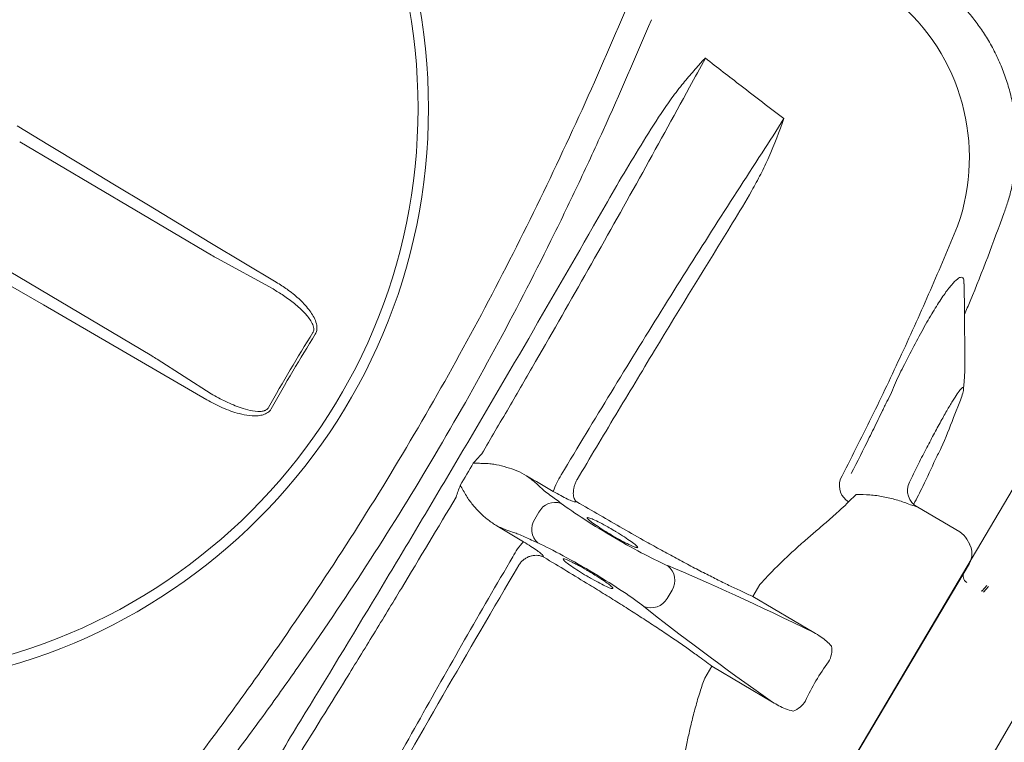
# Model space of a CAD drawing. Header units: millimetres. Extents: x -750 to 72845, y -24282 to 18874.
# Tile 114 of 154: x 64827 to 65087, y 13559 to 13750. Entities that reach past the tile are written whole.
import ezdxf

# ---------------------------------------------------------------- set-up
doc = ezdxf.new("R2010")
doc.units = ezdxf.units.MM
doc.header["$MEASUREMENT"] = 0
doc.linetypes.add('HIDDENX2', pattern=[0.75, 0.5, -0.25])
doc.layers.add('IRISH HOUSE_HYD AIRPORT_DRAINAGE LAYOUT 1$0$GREY SCALE', color=8, linetype='Continuous')
for name, color, linetype, lineweight in [('IRISH HOUSE_HYD AIRPORT_DRAINAGE LAYOUT 1$0$GREYSCALE', 8, 'Continuous', 0), ('M-MEP-ELLG-CABLE', 146, 'HIDDENX2', 20), ('M-MEP-ELPR-EQUIP', 6, 'Continuous', 20)]:
    doc.layers.add(name, color=color, linetype=linetype, lineweight=lineweight)

# ---------------------------------------------------------------- blocks, each defined once
blk = doc.blocks.new('IRISH HOUSE_HYD AIRPORT_DRAINAGE LAYOUT 1$0$FLOOR PLAN')
at = {"layer": 'IRISH HOUSE_HYD AIRPORT_DRAINAGE LAYOUT 1$0$GREYSCALE', "color": 8, "lineweight": 0}
for p, q in [((15516.93, 14300.95), (14942.57, 13313.28)), ((15165.22, 13754.86, -57105.36), (14935.54, 13366.63, -57105.36)), ((14834.8, 13716.58, -57105.4), (14826.25, 13721.77, -57105.4)), ((14877.48, 13687.63, -57105.4), (14826.89, 13717.56, -57105.4)), ((14843.35, 13711.4, -57105.4), (14834.8, 13716.58, -57105.4)), ((14851.89, 13706.22, -57105.4), (14843.35, 13711.4, -57105.4)), ((14860.44, 13701.06, -57105.4), (14851.89, 13706.22, -57105.4)), ((14868.98, 13695.9, -57105.4), (14860.44, 13701.06, -57105.4)), ((15086.62, 13698.91, -57105.4), (15086.62, 13698.91, -57105.4)), ((14877.52, 13690.76, -57105.4), (14868.98, 13695.9, -57105.4)), ((14811.17, 13690.99, -57105.4), (14861.76, 13661.06, -57105.4)), ((14886.06, 13685.63, -57105.4), (14877.52, 13690.76, -57105.4)), ((14893.75, 13678.72, -57105.4), (14878.9, 13686.82, -57105.4)), ((14894.6, 13680.5, -57105.4), (14886.06, 13685.63, -57105.4)), ((14824.5, 13679.54, -57105.4), (14833.15, 13674.54, -57105.4)), ((14833.15, 13674.54, -57105.4), (14841.79, 13669.54, -57105.4)), ((14841.79, 13669.54, -57105.4), (14850.42, 13664.53, -57105.4)), ((14850.42, 13664.53, -57105.4), (14859.04, 13659.52, -57105.4)), ((14859.04, 13659.52, -57105.4), (14867.65, 13654.51, -57105.4)), ((14863.16, 13660.21, -57105.4), (14877.41, 13651.09, -57105.4)), ((14867.65, 13654.51, -57105.4), (14876.25, 13649.5, -57105.4)), ((15075.14, 13649.36, -57105.4), (15073.29, 13644.77, -57105.4)), ((15075.14, 13649.36, -57105.4), (15075.26, 13649.73, -57105.4)), ((15061.67, 13627.75, -57105.4), (15061.93, 13628.27, -57105.4)), ((15045.63, 13622.53, -57105.4), (15047.66, 13624.49, -57105.4)), ((14973.46, 13622.51, -57105.4), (14973.88, 13622.52, -57105.4)), ((15063.86, 13621.17, -57105.4), (15074.95, 13614.6, -57105.4)), ((14963.88, 13619.82, -57105.4), (14962.8, 13617.99, -57105.4)), ((15076.81, 13612.68, -57105.4), (15077.58, 13611.25, -57105.4)), ((14989.35, 13610.59, -57105.4), (14989.36, 13610.59, -57105.4)), ((14965.24, 13607.93, -57105.4), (14965.05, 13608.3, -57105.4)), ((15029.34, 13524.92, -57105.4), (15077.49, 13606.31, -57105.4)), ((15022.23, 13600.7, -57105.4), (15020.38, 13597.56, -57105.4)), ((15082.08, 13600.47, -57105.4), (15080.88, 13599.08, -57105.4)), ((15081.19, 13598.69, -57105.4), (15082.51, 13600.23, -57105.4)), ((15082.08, 13600.47, -57105.4), (15082.09, 13600.48, -57105.4)), ((14999.04, 13599.23, -57105.4), (14997.77, 13597.08, -57105.4)), ((15020.38, 13597.56, -57105.4), (15036.44, 13588.06, -57105.4)), ((15009.51, 13579.19, -57105.4), (15007.65, 13576.05, -57105.4)), ((15025.57, 13569.69, -57105.4), (15009.51, 13579.19, -57105.4))]:
    blk.add_line(p, q, dxfattribs=at)
for radius in [153.13, 150.36]:
    blk.add_circle((14781.64, 13726.39, -57105.4), radius, dxfattribs=at)
for centre, radius, start, end in [((21130.68, 10361.07), 7752.88, 141.708854, 166.516628), ((21130.68, 10361.07), 7602.52, 141.773276, 166.244763), ((15023.46, 13713.41, -57105.4), 54.05, 340.4634, 50.3316), ((15340.51, 13395.77, -57105.4), 513.8, 148.1108, 150.6725), ((15340.43, 13395.82, -57105.4), 512.94, 148.1109, 150.6724), ((14985.39, 13619.41, -57105.4), 18.66, 146.6186, 161.5725), ((15048.36, 13626.93, -57105.4), 5.18, 163.583, 238.2068), ((15066.09, 13625.56, -57105.4), 4.93, 153.7035, 243.1137), ((14968.19, 13617.54, -57105.4), 4.87, 70.9566, 151.9941), ((14966.87, 13615.32, -57105.4), 4.87, 146.7892, 227.8267), ((15072.4, 13610.29, -57105.4), 5.01, 28.4279, 59.3916), ((14973.49, 13599.35, -57105.4), 18.63, 137.1941, 152.1685), ((15073.17, 13608.87, -57105.4), 5.01, 329.3916, 28.4279), ((14994.84, 13601.83, -57105.4), 4.94, 328.2387, 51.4745), ((15077.85, 13602.99, -57105.4), 2, 149.3916, 239.3916), ((14993.47, 13599.51, -57105.4), 4.94, 247.3087, 330.5446), ((15080.71, 13599.26, -57105.4), 0.251, 238.4722, 319.3916), ((15034.76, 13583.49, -57105.4), 6.44, 330.4077, 8.5879), ((15028.76, 13573.36, -57105.4), 6.44, 290.1953, 328.3756)]:
    blk.add_arc(centre, radius, start, end, dxfattribs=at)
at = {"layer": 'IRISH HOUSE_HYD AIRPORT_DRAINAGE LAYOUT 1$0$GREYSCALE', "color": 8, "lineweight": 0, "ltscale": 0.25}
for centre, radius, start, end in [((21162.38, 10254.78), 7836.99, 141.329977, 165.793479), ((21207.44, 10240.08), 7731.89, 141.956801, 165.483737)]:
    blk.add_arc(centre, radius, start, end, dxfattribs=at)
at = {"layer": 'IRISH HOUSE_HYD AIRPORT_DRAINAGE LAYOUT 1$0$GREYSCALE', "color": 8, "lineweight": 0, "extrusion": (0, 0, -1)}
for centre, major_axis, ratio, start_param, end_param in [((14876.95, 13688.46, -57105.4), (4.27, -2.62), 0.086139, 1.045879, 1.394945), ((14860.79, 13661.13, -57105.4), (4.35, -2.49), 0.086139, 4.88824, 5.237306), ((14976.9, 13619.38, -57105.4), (12.94, -7.66), 0.087489, 2.411328, 2.834153), ((14887.45, 13663.26, -57105.4), (101.81, -60.23), 0.087489, 5.55292, 5.600646), ((14983.73, 13615.17, -57105.4), (17.26, -10.21), 0.087489, 0.555229, 2.459054), ((14969.45, 13606.79, -57105.4), (12.94, -7.66), 0.087489, 3.449035, 3.871858), ((14887.92, 13664.07, -57105.4), (101.81, -60.23), 0.087489, 0.682539, 0.730265), ((14976.43, 13602.83, -57105.4), (17.26, -10.21), 0.087489, 3.824132, 5.727956), ((15167.11, 13492.8, -57105.4), (205.71, -121.7), 0.087489, 3.696821, 3.973461), ((15171.98, 13501.03, -57105.4), (205.71, -121.7), 0.087489, 2.309725, 2.586364)]:
    blk.add_ellipse(centre, major_axis=major_axis, ratio=ratio, start_param=start_param, end_param=end_param, dxfattribs=at)
at = {"layer": 'IRISH HOUSE_HYD AIRPORT_DRAINAGE LAYOUT 1$0$GREYSCALE', "color": 8, "lineweight": 0}
for points, knots in [([(15070.01, 13758.64, -57105.4), (15070.82, 13757.98, -57105.4), (15072.64, 13756.5, -57105.4), (15075.23, 13753.95, -57105.4), (15077.8, 13751.07, -57105.4), (15080.16, 13747.99, -57105.4), (15082.37, 13744.64, -57105.4), (15084.36, 13741.03, -57105.4), (15086.11, 13737.18, -57105.4), (15087.52, 13733.25, -57105.4), (15088.62, 13729.27, -57105.4), (15089.39, 13725.27, -57105.4), (15089.85, 13721.27, -57105.4), (15090.01, 13717.29, -57105.4), (15089.87, 13713.36, -57105.4), (15089.45, 13709.49, -57105.4), (15088.75, 13705.71, -57105.4), (15087.85, 13702.17, -57105.4), (15087.06, 13699.93, -57105.4), (15086.69, 13698.88, -57105.4)], [0, 0, 0, 0, 0.047522, 0.105774, 0.164129, 0.222565, 0.281067, 0.345588, 0.409388, 0.472348, 0.534521, 0.59595, 0.656664, 0.716682, 0.776014, 0.834663, 0.892623, 0.94988, 1, 1, 1, 1]), ([(14987.26, 13753.43, -57105.4), (14983.14, 13743.65, -57105.4), (14978.88, 13733.91, -57105.4), (14970.03, 13714.52, -57105.4), (14965.45, 13704.86, -57105.4), (14955.92, 13685.66, -57105.4), (14950.98, 13676.13, -57105.4), (14940.74, 13657.24, -57105.4), (14935.45, 13647.89, -57105.4), (14924.5, 13629.38, -57105.4), (14918.84, 13620.22, -57105.4), (14907.23, 13602.17, -57105.4), (14901.26, 13593.27, -57105.4), (14892.09, 13580.09, -57105.4), (14889, 13575.72, -57105.4), (14882.74, 13567.05, -57105.4), (14879.59, 13562.74, -57105.4), (14870.02, 13549.91, -57105.4), (14863.54, 13541.49, -57105.4), (14856.95, 13533.17, -57105.4)], [0, 0, 0, 0, 0.125, 0.125, 0.25, 0.25, 0.375, 0.375, 0.5, 0.5, 0.625, 0.625, 0.75, 0.75, 0.8125, 0.8125, 0.875, 0.875, 1, 1, 1, 1]), ([(14863.2, 13529.38, -57105.4), (14869.81, 13537.69, -57105.4), (14876.32, 13546.11, -57105.4), (14885.91, 13558.93, -57105.4), (14889.08, 13563.23, -57105.4), (14895.35, 13571.9, -57105.4), (14898.45, 13576.26, -57105.4), (14907.66, 13589.46, -57105.4), (14913.64, 13598.36, -57105.4), (14925.27, 13616.41, -57105.4), (14930.93, 13625.56, -57105.4), (14941.89, 13644.08, -57105.4), (14947.19, 13653.46, -57105.4), (14957.41, 13672.35, -57105.4), (14962.33, 13681.88, -57105.4), (14969.46, 13696.29, -57105.4), (14971.79, 13701.11, -57105.4), (14976.37, 13710.78, -57105.4), (14978.62, 13715.64, -57105.4), (14985.24, 13730.22, -57105.4), (14989.48, 13739.98, -57105.4), (14993.59, 13749.78, -57105.4)], [0, 0, 0, 0, 0.125, 0.125, 0.1875, 0.1875, 0.25, 0.25, 0.375, 0.375, 0.5, 0.5, 0.625, 0.625, 0.75, 0.75, 0.8125, 0.8125, 0.875, 0.875, 1, 1, 1, 1]), ([(15007.66, 13739.49, -57105.4), (15007.6, 13739.43, -57105.4), (15007.53, 13739.36, -57105.4), (15007.41, 13739.23, -57105.4), (15007.35, 13739.17, -57105.4), (15007.17, 13738.97, -57105.4), (15007.05, 13738.84, -57105.4), (15006.69, 13738.44, -57105.4), (15006.46, 13738.17, -57105.4), (15005.75, 13737.36, -57105.4), (15005.28, 13736.83, -57105.4), (15003.87, 13735.21, -57105.4), (15002.94, 13734.12, -57105.4), (15002.02, 13733.03, -57105.4)], [0, 0, 0, 0, 0.03125, 0.03125, 0.0625, 0.0625, 0.125, 0.125, 0.25, 0.25, 0.5, 0.5, 1, 1, 1, 1]), ([(14948.81, 13635.18, -57105.4), (14951.19, 13639.24, -57105.4), (14953.57, 13643.3, -57105.4), (14958.31, 13651.42, -57105.4), (14960.67, 13655.48, -57105.4), (14967.7, 13667.66, -57105.4), (14972.33, 13675.75, -57105.4), (14986.05, 13699.96, -57105.4), (14994.97, 13716.01, -57105.4), (15003.66, 13731.98, -57105.4)], [0, 0, 0, 0, 0.125, 0.125, 0.25, 0.25, 0.5, 0.5, 1, 1, 1, 1]), ([(15002.02, 13733.03, -57105.4), (15001.48, 13732.4, -57105.4), (15000.97, 13731.75, -57105.4), (14999.97, 13730.44, -57105.4), (14999.48, 13729.78, -57105.4), (14998.03, 13727.78, -57105.4), (14997.1, 13726.42, -57105.4), (14994.35, 13722.31, -57105.4), (14992.58, 13719.52, -57105.4), (14989.12, 13713.89, -57105.4), (14987.41, 13711.05, -57105.4), (14984.05, 13705.34, -57105.4), (14982.39, 13702.47, -57105.4), (14980.74, 13699.58, -57105.4)], [0, 0, 0, 0, 0.0625, 0.0625, 0.125, 0.125, 0.25, 0.25, 0.5, 0.5, 0.75, 0.75, 1, 1, 1, 1]), ([(15022.81, 13714.65, -57105.4), (15018.37, 13707.84, -57105.4), (15013.93, 13700.95, -57105.4), (15005.05, 13687.02, -57105.4), (15000.62, 13679.99, -57105.4), (14991.77, 13665.8, -57105.4), (14987.34, 13658.62, -57105.4), (14978.54, 13644.2, -57105.4), (14974.16, 13636.96, -57105.4), (14969.81, 13629.68, -57105.4)], [0, 0, 0, 0, 0.25, 0.25, 0.5, 0.5, 0.75, 0.75, 1, 1, 1, 1]), ([(15015.02, 13696.14, -57105.4), (15016.75, 13698.95, -57105.4), (15018.45, 13701.79, -57105.4), (15020.89, 13706.1, -57105.4), (15021.68, 13707.55, -57105.4), (15022.82, 13709.74, -57105.4), (15023.19, 13710.48, -57105.4), (15023.91, 13711.97, -57105.4), (15024.26, 13712.72, -57105.4), (15024.58, 13713.47, -57105.4)], [0, 0, 0, 0, 0.5, 0.5, 0.75, 0.75, 0.875, 0.875, 1, 1, 1, 1]), ([(14980.74, 13699.58, -57105.4), (14974.29, 13688.28, -57105.4), (14967.77, 13676.98, -57105.4), (14954.64, 13654.4, -57105.4), (14948.03, 13643.12, -57105.4), (14938.04, 13626.23, -57105.4), (14934.69, 13620.61, -57105.4), (14927.99, 13609.38, -57105.4), (14924.64, 13603.78, -57105.4), (14914.54, 13587, -57105.4), (14907.78, 13575.86, -57105.4), (14900.98, 13564.76, -57105.4)], [0, 0, 0, 0, 0.25, 0.25, 0.5, 0.5, 0.625, 0.625, 0.75, 0.75, 1, 1, 1, 1]), ([(15086.67, 13698.89, -57105.4), (15083.81, 13691.05, -57105.4), (15080.51, 13682.02, -57105.4), (15076.71, 13673.19, -57105.4), (15076.21, 13672.02, -57105.4)], [0, 0, 0, 0, 0.868162, 1, 1, 1, 1]), ([(14973.99, 13628.44, -57105.4), (14977.37, 13634.13, -57105.4), (14980.77, 13639.81, -57105.4), (14987.58, 13651.15, -57105.4), (14990.99, 13656.81, -57105.4), (15001.25, 13673.74, -57105.4), (15008.12, 13684.96, -57105.4), (15015.02, 13696.14, -57105.4)], [0, 0, 0, 0, 0.25, 0.25, 0.5, 0.5, 1, 1, 1, 1]), ([(15043.39, 13628.4, -57105.4), (15046.18, 13633.89, -57105.4), (15051.78, 13644.87, -57105.4), (15059.7, 13661.54, -57105.4), (15067.29, 13678.36, -57105.4), (15072.03, 13689.67, -57105.4), (15074.39, 13695.33, -57105.4)], [0, 0, 0, 0, 0.249503, 0.499005, 0.749503, 1, 1, 1, 1]), ([(14904.9, 13666.8, -57105.4), (14905.05, 13667.1, -57105.4), (14905.34, 13667.7, -57105.4), (14905.37, 13668.96, -57105.4), (14904.83, 13670.95, -57105.4), (14903.16, 13673.51, -57105.4), (14900.57, 13676.23, -57105.4), (14897.63, 13678.58, -57105.4), (14895.56, 13679.89, -57105.4), (14894.6, 13680.5, -57105.4)], [0, 0, 0, 0, 0.053674, 0.107072, 0.201461, 0.385823, 0.599668, 0.814062, 1, 1, 1, 1]), ([(15055.71, 13648.99, -57105.4), (15055.71, 13648.99, -57105.4), (15056.63, 13650.55, -57105.4), (15057.92, 13654.03, -57105.4), (15060.54, 13659.13, -57105.4), (15063.2, 13664.41, -57105.4), (15065.97, 13669.43, -57105.4), (15068.55, 13673.81, -57105.4), (15070.86, 13677.34, -57105.4), (15072.84, 13679.96, -57105.4), (15074.41, 13681.54, -57105.4), (15075.51, 13681.96, -57105.4), (15076.08, 13681.5, -57105.4), (15076.08, 13680.45, -57105.4), (15076.08, 13680.07, -57105.4)], [0, 0, 0, 0, 0.000001, 0.077483, 0.156444, 0.251386, 0.349178, 0.444652, 0.543049, 0.640373, 0.740767, 0.840327, 0.943106, 1, 1, 1, 1]), ([(15076.14, 13680.04, -57105.4), (15076.15, 13678.52, -57105.4), (15076.18, 13674.98, -57105.4), (15076.23, 13669.11, -57105.4), (15076.31, 13662.13, -57105.4), (15076.37, 13657.18, -57105.4), (15075.99, 13652.55, -57105.4)], [0, 0, 0, 0, 0.179067, 0.418189, 0.690626, 1, 1, 1, 1]), ([(14893.75, 13678.72, -57105.4), (14894.67, 13678.16, -57105.4), (14896.62, 13676.97, -57105.4), (14899.44, 13674.88, -57105.4), (14902.01, 13672.58, -57105.4), (14903.74, 13670.47, -57105.4), (14904.47, 13668.87, -57105.4), (14904.54, 13667.95, -57105.4), (14904.41, 13667.46, -57105.4), (14904.29, 13667.26, -57105.4), (14904.26, 13667.2, -57105.4)], [0, 0, 0, 0, 0.19611, 0.418032, 0.642122, 0.825582, 0.912375, 0.957312, 0.988402, 1, 1, 1, 1]), ([(15061.93, 13628.27, -57105.4), (15062.65, 13629.71, -57105.4), (15064.1, 13632.66, -57105.4), (15066.26, 13636.86, -57105.4), (15068.34, 13640.8, -57105.4), (15070.25, 13644.31, -57105.4), (15071.98, 13647.35, -57105.4), (15073.44, 13649.77, -57105.4), (15074.61, 13651.55, -57105.4), (15075.45, 13652.6, -57105.4), (15075.93, 13652.93, -57105.4), (15076.05, 13652.48, -57105.4), (15075.82, 13651.36, -57105.4), (15075.37, 13650.03, -57105.4), (15075.14, 13649.36, -57105.4)], [0, 0, 0, 0, 0.0820775, 0.1665466, 0.2486247, 0.333071, 0.415408, 0.5001276, 0.5825184, 0.6672865, 0.7498339, 0.8347659, 0.9162327, 1, 1, 1, 1]), ([(14876.25, 13649.5, -57105.4), (14877.62, 13648.75, -57105.4), (14880.36, 13647.26, -57105.4), (14884.17, 13645.92, -57105.4), (14887.57, 13645.23, -57105.4), (14889.97, 13645.18, -57105.4), (14891.79, 13645.71, -57105.4), (14892.74, 13646.32, -57105.4), (14893.1, 13646.87, -57105.4), (14893.23, 13647.06, -57105.4)], [0, 0, 0, 0, 0.2549733, 0.5094959, 0.6555036, 0.8234143, 0.8930287, 0.9633452, 1, 1, 1, 1]), ([(14892.56, 13647.43, -57105.4), (14892.47, 13647.3, -57105.4), (14892.24, 13646.95, -57105.4), (14891.79, 13646.7, -57105.4), (14891.16, 13646.48, -57105.4), (14889.82, 13646.3, -57105.4), (14887.74, 13646.6, -57105.4), (14884.7, 13647.49, -57105.4), (14881.24, 13648.94, -57105.4), (14878.69, 13650.37, -57105.4), (14877.41, 13651.09, -57105.4)], [0, 0, 0, 0, 0.028874, 0.074198, 0.087541, 0.150828, 0.315881, 0.465459, 0.731192, 1, 1, 1, 1]), ([(15046.35, 13630.03, -57105.4), (15047.95, 13633.17, -57105.4), (15049.53, 13636.32, -57105.4), (15051.87, 13641.06, -57105.4), (15053.03, 13643.44, -57105.4), (15054.38, 13646.21, -57105.4), (15055.04, 13647.6, -57105.4), (15055.33, 13648.2, -57105.4), (15055.52, 13648.59, -57105.4), (15055.61, 13648.79, -57105.4), (15055.71, 13648.99, -57105.4)], [0, 0, 0, 0, 0.5, 0.5, 0.75, 0.875, 0.9375, 0.96875, 0.96875, 1, 1, 1, 1]), ([(15055.71, 13648.99, -57105.4), (15055.71, 13648.99, -57105.4), (15055.71, 13648.99, -57105.4), (15055.71, 13648.99, -57105.4), (15055.71, 13648.99, -57105.4), (15055.71, 13648.99, -57105.4)], [0, 0, 0, 0, 0.341802, 0.948176, 1, 1, 1, 1]), ([(15073.29, 13644.77, -57105.4), (15072.3, 13642.1, -57105.4), (15070.94, 13638.42, -57105.4), (15069.06, 13634.79, -57105.4), (15068.55, 13633.8, -57105.4)], [0, 0, 0, 0, 0.7275248, 1, 1, 1, 1]), ([(15068.54, 13633.8, -57105.4), (15067.46, 13631.4, -57105.4), (15065.67, 13627.38, -57105.4), (15063.63, 13623.48, -57105.4), (15062.82, 13621.92, -57105.4)], [0, 0, 0, 0, 0.598702, 1, 1, 1, 1]), ([(14949.84, 13632.68, -57105.4), (14949.29, 13632.69, -57105.4), (14948.75, 13632.7, -57105.4), (14947.68, 13632.73, -57105.4), (14947.14, 13632.75, -57105.4), (14946.6, 13632.77, -57105.4)], [0, 0, 0, 0, 0.5, 0.5, 1, 1, 1, 1]), ([(14949.84, 13632.68, -57105.4), (14950.32, 13632.67, -57105.4), (14950.8, 13632.62, -57105.4), (14951.75, 13632.5, -57105.4), (14952.22, 13632.42, -57105.4), (14953.62, 13632.14, -57105.4), (14954.54, 13631.92, -57105.4), (14956.35, 13631.38, -57105.4), (14957.24, 13631.07, -57105.4), (14958.98, 13630.35, -57105.4), (14959.82, 13629.92, -57105.4), (14960.63, 13629.42, -57105.4)], [0, 0, 0, 0, 0.125, 0.125, 0.25, 0.25, 0.5, 0.5, 0.75, 0.75, 1, 1, 1, 1]), ([(14964.36, 13626.33, -57105.4), (14964, 13626.71, -57105.4), (14963.5, 13627.16, -57105.4), (14962.57, 13627.93, -57105.4), (14962.22, 13628.21, -57105.4), (14961.47, 13628.79, -57105.4), (14961.06, 13629.1, -57105.4), (14960.63, 13629.42, -57105.4)], [0, 0, 0, 0, 0.5, 0.5, 0.75, 0.75, 1, 1, 1, 1]), ([(14973.85, 13628.2, -57105.4), (14973.71, 13627.91, -57105.4), (14973.58, 13627.61, -57105.4), (14973.35, 13627.02, -57105.4), (14973.26, 13626.72, -57105.4), (14973.11, 13626.14, -57105.4), (14973.06, 13625.85, -57105.4), (14972.99, 13625.29, -57105.4), (14972.98, 13625.02, -57105.4), (14972.99, 13624.51, -57105.4), (14973.01, 13624.27, -57105.4), (14973.1, 13623.82, -57105.4), (14973.16, 13623.61, -57105.4), (14973.31, 13623.23, -57105.4), (14973.4, 13623.06, -57105.4), (14973.56, 13622.83, -57105.4), (14973.62, 13622.76, -57105.4), (14973.74, 13622.63, -57105.4), (14973.81, 13622.57, -57105.4), (14973.88, 13622.52, -57105.4)], [0, 0, 0, 0, 0.125, 0.125, 0.25, 0.25, 0.375, 0.375, 0.5, 0.5, 0.625, 0.625, 0.75, 0.75, 0.875, 0.875, 0.9375, 0.9375, 1, 1, 1, 1]), ([(14944.77, 13624.11, -57105.4), (14944.5, 13624.58, -57105.4), (14944.22, 13625.05, -57105.4), (14943.68, 13625.98, -57105.4), (14943.4, 13626.44, -57105.4), (14943.13, 13626.9, -57105.4)], [0, 0, 0, 0, 0.5, 0.5, 1, 1, 1, 1]), ([(14883.62, 13529.08, -57105.4), (14893.42, 13544.37, -57105.4), (14903.21, 13559.94, -57105.4), (14915.43, 13579.74, -57105.4), (14917.88, 13583.72, -57105.4), (14922.75, 13591.69, -57105.4), (14925.18, 13595.68, -57105.4), (14932.45, 13607.69, -57105.4), (14937.27, 13615.73, -57105.4), (14942.07, 13623.81, -57105.4)], [0, 0, 0, 0, 0.5, 0.5, 0.625, 0.625, 0.75, 0.75, 1, 1, 1, 1]), ([(14952.82, 13616.22, -57105.4), (14951.99, 13616.68, -57105.4), (14951.22, 13617.22, -57105.4), (14949.74, 13618.39, -57105.4), (14949.04, 13619.02, -57105.4), (14947.7, 13620.35, -57105.4), (14947.06, 13621.05, -57105.4), (14946.14, 13622.15, -57105.4), (14945.85, 13622.52, -57105.4), (14945.28, 13623.29, -57105.4), (14945.01, 13623.69, -57105.4), (14944.77, 13624.11, -57105.4)], [0, 0, 0, 0, 0.25, 0.25, 0.5, 0.5, 0.75, 0.75, 0.875, 0.875, 1, 1, 1, 1]), ([(14967.69, 13625.31, -57105.4), (14968.38, 13624.91, -57105.4), (14969.04, 13624.53, -57105.4), (14970.33, 13623.84, -57105.4), (14970.92, 13623.54, -57105.4), (14971.96, 13623.03, -57105.4), (14972.4, 13622.84, -57105.4), (14973.09, 13622.57, -57105.4), (14973.33, 13622.51, -57105.4), (14973.46, 13622.51, -57105.4)], [0, 0, 0, 0, 0.25, 0.25, 0.5, 0.5, 0.75, 0.75, 1, 1, 1, 1]), ([(15047.66, 13624.49, -57105.4), (15048.88, 13624.51, -57105.4), (15050.08, 13624.47, -57105.4), (15052.45, 13624.27, -57105.4), (15053.63, 13624.11, -57105.4), (15055.94, 13623.68, -57105.4), (15057.08, 13623.41, -57105.4), (15059.33, 13622.76, -57105.4), (15060.44, 13622.38, -57105.4), (15061.54, 13621.95, -57105.4)], [0, 0, 0, 0, 0.25, 0.25, 0.5, 0.5, 0.75, 0.75, 1, 1, 1, 1]), ([(15022.23, 13600.7, -57105.4), (15023.09, 13601.65, -57105.4), (15024.91, 13603.66, -57105.4), (15027.75, 13606.5, -57105.4), (15030.7, 13609.28, -57105.4), (15033.62, 13611.89, -57105.4), (15036.44, 13614.33, -57105.4), (15039.08, 13616.59, -57105.4), (15041.53, 13618.71, -57105.4), (15043.77, 13620.7, -57105.4), (15045.01, 13621.92, -57105.4), (15045.63, 13622.53, -57105.4)], [0, 0, 0, 0, 0.099727, 0.210626, 0.321535, 0.435425, 0.549315, 0.660296, 0.771268, 0.885644, 1, 1, 1, 1]), ([(15061.54, 13621.95, -57105.4), (15062.09, 13621.73, -57105.4), (15062.55, 13621.57, -57105.4), (15063.26, 13621.33, -57105.4), (15063.5, 13621.26, -57105.4), (15063.86, 13621.17, -57105.4)], [0, 0, 0, 0, 0.5, 0.5, 1, 1, 1, 1]), ([(14983.64, 13615.02, -57105.4), (14983.12, 13615.32, -57105.4), (14981.86, 13616.06, -57105.4), (14979.94, 13617.1, -57105.4), (14978.16, 13617.97, -57105.4), (14977, 13618.42, -57105.4), (14976.5, 13618.49, -57105.4), (14976.7, 13618.24, -57105.4), (14976.76, 13618.16, -57105.4)], [0, 0, 0, 0, 0.132098, 0.323567, 0.515414, 0.707812, 0.900839, 1, 1, 1, 1]), ([(14976.76, 13618.16, -57105.4), (14976.79, 13618.1, -57105.4), (14976.88, 13617.92, -57105.4), (14977.83, 13617.16, -57105.4), (14979.44, 13616.03, -57105.4), (14981.27, 13614.86, -57105.4), (14983.22, 13613.68, -57105.4), (14985.21, 13612.54, -57105.4), (14987.24, 13611.47, -57105.4), (14988.86, 13610.71, -57105.4), (14989.39, 13610.55, -57105.4), (14989.65, 13610.48, -57105.4)], [0, 0, 0, 0, 0.060949, 0.185979, 0.310678, 0.434944, 0.512561, 0.636279, 0.760031, 0.884003, 1, 1, 1, 1]), ([(14952.82, 13616.22, -57105.4), (14953.31, 13615.99, -57105.4), (14953.78, 13615.78, -57105.4), (14954.65, 13615.4, -57105.4), (14955.06, 13615.23, -57105.4), (14956.18, 13614.79, -57105.4), (14956.81, 13614.57, -57105.4), (14957.32, 13614.43, -57105.4)], [0, 0, 0, 0, 0.25, 0.25, 0.5, 0.5, 1, 1, 1, 1]), ([(14989.65, 13610.48, -57105.4), (14989.67, 13610.47, -57105.4), (14990.03, 13610.35, -57105.4), (14990.04, 13610.54, -57105.4), (14989.58, 13611.07, -57105.4), (14988.33, 13612.03, -57105.4), (14986.53, 13613.25, -57105.4), (14984.85, 13614.3, -57105.4), (14983.87, 13614.88, -57105.4), (14983.64, 13615.02, -57105.4)], [0, 0, 0, 0, 0.0125521, 0.1986893, 0.3850478, 0.5712562, 0.7570178, 0.9421233, 1, 1, 1, 1]), ([(14986.06, 13615.51, -57105.4), (14988.11, 13614.34, -57105.4), (14991.55, 13612.38, -57105.4), (14996.23, 13609.78, -57105.4), (15000.2, 13607.62, -57105.4), (15004.06, 13605.56, -57105.4), (15007.77, 13603.64, -57105.4), (15011.25, 13601.88, -57105.4), (15014.52, 13600.27, -57105.4), (15017.6, 13598.81, -57105.4), (15019.45, 13597.98, -57105.4), (15020.38, 13597.56, -57105.4)], [0, 0, 0, 0, 0.155431, 0.25949, 0.363548, 0.470649, 0.57775, 0.681803, 0.785857, 0.892928, 1, 1, 1, 1]), ([(14965.05, 13608.3, -57105.4), (14964.99, 13608.42, -57105.4), (14964.82, 13608.59, -57105.4), (14964.25, 13609.07, -57105.4), (14963.88, 13609.36, -57105.4), (14962.93, 13610.03, -57105.4), (14962.38, 13610.4, -57105.4), (14961.15, 13611.19, -57105.4), (14960.5, 13611.6, -57105.4), (14959.82, 13612.01, -57105.4)], [0, 0, 0, 0, 0.25, 0.25, 0.5, 0.5, 0.75, 0.75, 1, 1, 1, 1]), ([(14957.01, 13608.05, -57105.4), (14952.73, 13600.73, -57105.4), (14948.49, 13593.41, -57105.4), (14940.1, 13578.77, -57105.4), (14935.95, 13571.44, -57105.4), (14927.76, 13556.82, -57105.4), (14923.72, 13549.54, -57105.4), (14915.79, 13535.05, -57105.4), (14911.89, 13527.84, -57105.4), (14908.05, 13520.66, -57105.4)], [0, 0, 0, 0, 0.25, 0.25, 0.5, 0.5, 0.75, 0.75, 1, 1, 1, 1]), ([(14958.86, 13606.22, -57105.4), (14959.05, 13606.48, -57105.4), (14959.26, 13606.72, -57105.4), (14959.73, 13607.16, -57105.4), (14959.98, 13607.36, -57105.4), (14960.5, 13607.72, -57105.4), (14960.78, 13607.87, -57105.4), (14961.35, 13608.12, -57105.4), (14961.64, 13608.21, -57105.4), (14962.22, 13608.36, -57105.4), (14962.51, 13608.4, -57105.4), (14963.09, 13608.44, -57105.4), (14963.38, 13608.44, -57105.4), (14963.94, 13608.38, -57105.4), (14964.21, 13608.32, -57105.4), (14964.61, 13608.2, -57105.4), (14964.74, 13608.15, -57105.4), (14965, 13608.05, -57105.4), (14965.12, 13607.99, -57105.4), (14965.24, 13607.93, -57105.4)], [0, 0, 0, 0, 0.125, 0.125, 0.25, 0.25, 0.375, 0.375, 0.5, 0.5, 0.625, 0.625, 0.75, 0.75, 0.875, 0.875, 0.9375, 0.9375, 1, 1, 1, 1]), ([(14973.39, 13606.25, -57105.4), (14973.07, 13606.41, -57105.4), (14972.11, 13606.91, -57105.4), (14971.01, 13607.38, -57105.4), (14970.21, 13607.6, -57105.4), (14970.32, 13607.35, -57105.4), (14970.38, 13607.23, -57105.4)], [0, 0, 0, 0, 0.138475, 0.425595, 0.712972, 1, 1, 1, 1]), ([(14970.38, 13607.23, -57105.4), (14970.58, 13607.03, -57105.4), (14970.98, 13606.63, -57105.4), (14972.43, 13605.58, -57105.4), (14974.32, 13604.33, -57105.4), (14976.25, 13603.15, -57105.4), (14978.19, 13602.03, -57105.4), (14980.07, 13601, -57105.4), (14981.8, 13600.15, -57105.4), (14982.81, 13599.72, -57105.4), (14982.99, 13599.71, -57105.4), (14983.01, 13599.71, -57105.4)], [0, 0, 0, 0, 0.12873, 0.257, 0.385041, 0.513034, 0.593354, 0.721934, 0.850956, 0.980313, 1, 1, 1, 1]), ([(14977.2, 13604.15, -57105.4), (14976.97, 13604.28, -57105.4), (14976.01, 13604.85, -57105.4), (14975.04, 13605.39, -57105.4), (14974.01, 13605.94, -57105.4), (14973.7, 13606.1, -57105.4), (14973.39, 13606.25, -57105.4)], [0, 0, 0, 0, 0.170805, 0.715603, 0.716948, 1, 1, 1, 1]), ([(14983.01, 13599.71, -57105.4), (14983.19, 13599.67, -57105.4), (14983.59, 13599.6, -57105.4), (14983.3, 13600.02, -57105.4), (14982.35, 13600.82, -57105.4), (14980.76, 13601.93, -57105.4), (14978.95, 13603.1, -57105.4), (14977.71, 13603.84, -57105.4), (14977.2, 13604.15, -57105.4)], [0, 0, 0, 0, 0.154069, 0.335329, 0.515993, 0.696154, 0.875964, 1, 1, 1, 1]), ([(15009.51, 13579.19, -57105.4), (15008.3, 13580.1, -57105.4), (15006.29, 13581.61, -57105.4), (15002.96, 13583.98, -57105.4), (14999.88, 13586.11, -57105.4), (14996.54, 13588.38, -57105.4), (14992.98, 13590.73, -57105.4), (14989.28, 13593.12, -57105.4), (14985.43, 13595.57, -57105.4), (14981.42, 13598.08, -57105.4), (14978.64, 13599.78, -57105.4), (14977.25, 13600.63, -57105.4)], [0, 0, 0, 0, 0.1578809, 0.261641, 0.3654014, 0.4721602, 0.5789187, 0.6826798, 0.7864408, 0.8932205, 1, 1, 1, 1]), ([(15036.44, 13588.06, -57105.4), (15037.07, 13587.69, -57105.4), (15038.23, 13587.01, -57105.4), (15039.82, 13585.82, -57105.4), (15040.69, 13584.91, -57105.4), (15041.13, 13584.45, -57105.4)], [0, 0, 0, 0, 0.374373, 0.684718, 1, 1, 1, 1]), ([(15040.36, 13580.31, -57105.4), (15039.16, 13578.72, -57105.4), (15038.04, 13577.06, -57105.4), (15035.98, 13573.58, -57105.4), (15035.06, 13571.8, -57105.4), (15034.25, 13569.99, -57105.4)], [0, 0, 0, 0, 0.5, 0.5, 1, 1, 1, 1]), ([(14999.79, 13545.04, -57105.4), (15000.01, 13545.85, -57105.4), (15000.47, 13547.47, -57105.4), (15001.13, 13550.35, -57105.4), (15001.81, 13553.53, -57105.4), (15002.53, 13556.97, -57105.4), (15003.31, 13560.59, -57105.4), (15004.18, 13564.37, -57105.4), (15005.2, 13568.32, -57105.4), (15006.33, 13572.24, -57105.4), (15007.23, 13574.84, -57105.4), (15007.65, 13576.05, -57105.4)], [0, 0, 0, 0, 0.110862, 0.221742, 0.336208, 0.450686, 0.561628, 0.67257, 0.786427, 0.900273, 1, 1, 1, 1]), ([(15030.99, 13567.32, -57105.4), (15030.31, 13567.5, -57105.4), (15028.37, 13568.03, -57105.4), (15026.67, 13569.03, -57105.4), (15025.57, 13569.69, -57105.4)], [0, 0, 0, 0, 0.3484193, 1, 1, 1, 1]), ([(14900.98, 13564.76, -57105.4), (14899.25, 13561.93, -57105.4), (14897.53, 13559.09, -57105.4), (14894.14, 13553.4, -57105.4), (14892.47, 13550.54, -57105.4), (14889.21, 13544.79, -57105.4), (14887.62, 13541.89, -57105.4), (14885.34, 13537.5, -57105.4), (14884.59, 13536.02, -57105.4), (14883.53, 13533.79, -57105.4), (14883.19, 13533.04, -57105.4), (14882.53, 13531.54, -57105.4), (14882.21, 13530.78, -57105.4), (14881.91, 13530.01, -57105.4)], [0, 0, 0, 0, 0.25, 0.25, 0.5, 0.5, 0.75, 0.75, 0.875, 0.875, 0.9375, 0.9375, 1, 1, 1, 1])]:
    blk.add_open_spline(points, degree=3, knots=knots, dxfattribs=at)
for points in [[(15003.66, 13731.98, -57105.4), (15005.02, 13734.51, -57105.4), (15006.41, 13737.07, -57105.4), (15007.83, 13739.64, -57105.4)], [(15007.66, 13739.49, -57105.4), (15007.71, 13739.53, -57105.4), (15007.76, 13739.57, -57105.4), (15007.81, 13739.61, -57105.4)], [(15007.81, 13739.61, -57105.4), (15007.82, 13739.62, -57105.4), (15007.82, 13739.63, -57105.4), (15007.83, 13739.64, -57105.4)], [(15017.27, 13732.34, -57105.4), (15014.11, 13734.75, -57105.4), (15010.96, 13737.18, -57105.4), (15007.83, 13739.64, -57105.4)], [(15028.57, 13723.71, -57105.4), (15024.77, 13726.53, -57105.4), (15020.99, 13729.4, -57105.4), (15017.27, 13732.34, -57105.4)], [(15028.57, 13723.71, -57105.4), (15026.66, 13720.64, -57105.4), (15024.73, 13717.61, -57105.4), (15022.81, 13714.65, -57105.4)], [(15024.58, 13713.47, -57105.4), (15026.03, 13716.84, -57105.4), (15027.33, 13720.27, -57105.4), (15028.57, 13723.71, -57105.4)], [(15055.71, 13648.99, -57105.4), (15055.71, 13648.99, -57105.4), (15055.71, 13648.99, -57105.4), (15055.71, 13648.99, -57105.4)], [(15055.71, 13648.99, -57105.4), (15055.71, 13648.99, -57105.4), (15055.71, 13648.99, -57105.4), (15055.71, 13648.99, -57105.4)], [(14948.81, 13635.18, -57105.4), (14948.06, 13634.39, -57105.4), (14947.33, 13633.58, -57105.4), (14946.6, 13632.77, -57105.4)], [(14946.6, 13632.77, -57105.4), (14945.45, 13630.81, -57105.4), (14944.29, 13628.85, -57105.4), (14943.13, 13626.9, -57105.4)], [(14960.63, 13629.42, -57105.4), (14962.98, 13628.05, -57105.4), (14965.33, 13626.68, -57105.4), (14967.69, 13625.31, -57105.4)], [(14973.85, 13628.2, -57105.4), (14973.89, 13628.28, -57105.4), (14973.94, 13628.36, -57105.4), (14973.99, 13628.44, -57105.4)], [(14942.07, 13623.81, -57105.4), (14942.41, 13624.84, -57105.4), (14942.77, 13625.87, -57105.4), (14943.13, 13626.9, -57105.4)], [(14973.88, 13622.52, -57105.4), (14977.94, 13620.18, -57105.4), (14982, 13617.84, -57105.4), (14986.06, 13615.51, -57105.4)], [(14959.82, 13612.01, -57105.4), (14957.48, 13613.41, -57105.4), (14955.15, 13614.82, -57105.4), (14952.82, 13616.22, -57105.4)], [(14977.25, 13600.63, -57105.4), (14973.25, 13603.06, -57105.4), (14969.25, 13605.5, -57105.4), (14965.24, 13607.93, -57105.4)], [(14958.6, 13605.83, -57105.4), (14945.13, 13582.92, -57105.4), (14931.9, 13559.99, -57105.4), (14918.9, 13537.06, -57105.4)], [(14958.86, 13606.22, -57105.4), (14958.77, 13606.09, -57105.4), (14958.68, 13605.96, -57105.4), (14958.6, 13605.83, -57105.4)]]:
    blk.add_open_spline(points, degree=3, dxfattribs=at)
blk = doc.blocks.new('IRISH HOUSE_HYD AIRPORT_DRAINAGE LAYOUT 1')
at = {"layer": 'IRISH HOUSE_HYD AIRPORT_DRAINAGE LAYOUT 1$0$GREY SCALE'}
blk.add_blockref('IRISH HOUSE_HYD AIRPORT_DRAINAGE LAYOUT 1$0$FLOOR PLAN', (0, 0), dxfattribs=at)

msp = doc.modelspace()

# ---------------------------------------------------------------- linework, layer by layer
at = {"layer": 'M-MEP-ELLG-CABLE', "color": 1, "ltscale": 5}
msp.add_arc((67447.38, 10884.46), 5017.37, 120.66062, 164.1492, dxfattribs=at)

# ---------------------------------------------------------------- block references
at = {"layer": 'M-MEP-ELPR-EQUIP'}
msp.add_blockref('IRISH HOUSE_HYD AIRPORT_DRAINAGE LAYOUT 1', (50000, 0), dxfattribs=at)

doc.saveas('drawing.dxf')
